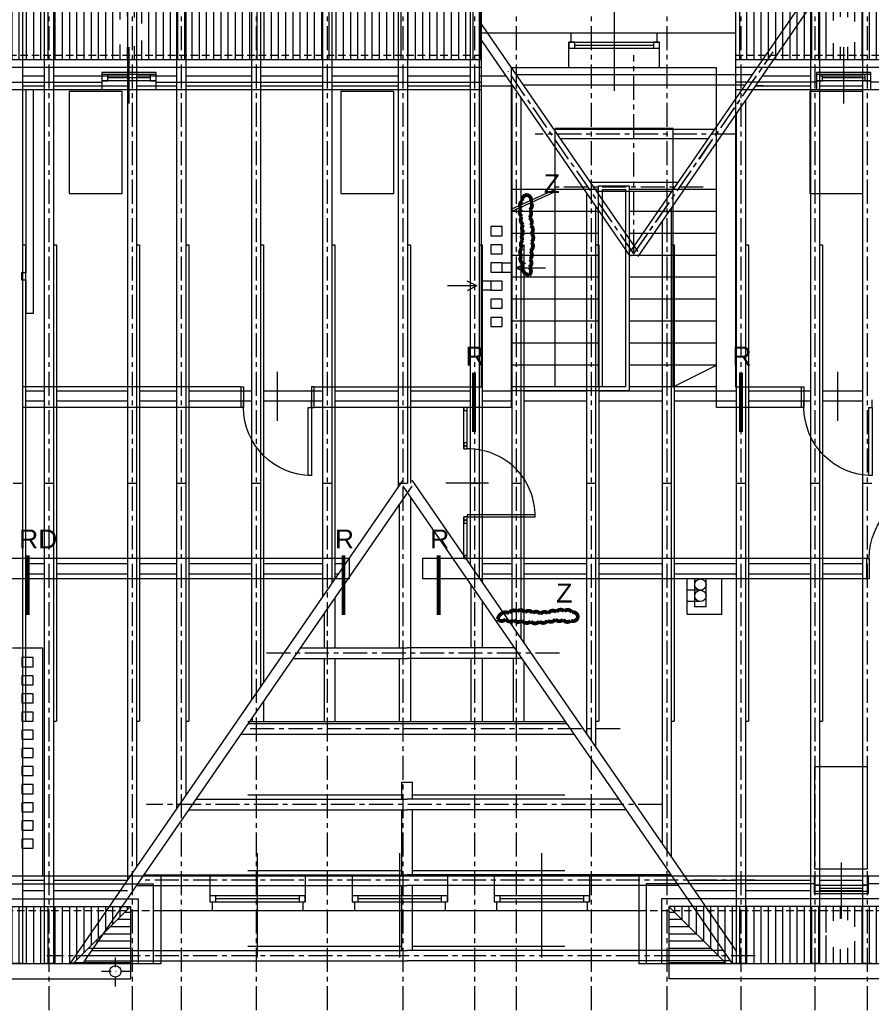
# Model space of a CAD drawing. Header units: millimetres. Extents: x 215282 to 249074, y 9058 to 27069.
# Tile 24 of 51: x 233232 to 234358, y 15009 to 16311. Entities that reach past the tile are written whole.
import ezdxf

# ---------------------------------------------------------------- set-up
doc = ezdxf.new("R2010")
doc.units = ezdxf.units.MM
for name, pattern in [('CENTER', [50.8, 31.75, -6.35, 6.35, -6.35]), ('DASHDOT', [25.4, 12.7, -6.35, 0, -6.35]), ('DASHED', [0.75, 0.5, -0.25])]:
    doc.linetypes.add(name, pattern=pattern)
for name, color, linetype in [('01-HM_podstawowa', 8, 'Continuous'), ('02-HM_osie', 8, 'CENTER'), ('A_inwentaryzacja', 8, 'Continuous'), ('USZKODZENIA', 4, 'Continuous')]:
    doc.layers.add(name, color=color, linetype=linetype)
doc.styles.add('ARIAL', font='arial.ttf')
pattern_1 = [(90, (14908.996, -9348.186), (-9.525, 0), [])]
pattern_2 = [(180, (14908.996, -9348.186), (-9e-16, -9.525), [])]

# ---------------------------------------------------------------- blocks, each defined once
blk = doc.blocks.new('*U300')
for p, q in [((0, 0), (0, -100)), ((900, 0), (900, -100))]:
    blk.add_line(p, q)
blk.add_lwpolyline([(0, 0), (0, 900), (43.75, 900), (43.75, 0)], close=True)
blk.add_arc((0, 0), 900, 0, 90)
blk = doc.blocks.new('*U301')
for p, q in [((0, 0), (0, 100)), ((900, 0), (900, 100))]:
    blk.add_line(p, q)
blk.add_lwpolyline([(0, 0), (0, -900), (43.75, -900), (43.75, 0)], close=True)
blk.add_arc((0, 0), 900, 270, 0)
blk = doc.blocks.new('strzałka')
for q in [(-15.7, -8.9), (-41.8, -15.4), (-15.7, -21.9)]:
    blk.add_line((-3, -15.4), q)
blk = doc.blocks.new('rokwie')
at = {"layer": '01-HM_podstawowa', "color": 3}
for p, q in [((224352.04, 20084.29), (224352.04, 18814.29)), ((224381.04, 20084.29), (224381.04, 18814.29)), ((224393.04, 20084.29), (224393.04, 18814.29)), ((224491.04, 20084.29), (224491.04, 18924.5)), ((224491.04, 20084.29), (224491.04, 18924.5)), ((224503.04, 20084.29), (224503.04, 18941.92)), ((224503.04, 20084.29), (224503.04, 18941.92)), ((224556.04, 20084.29), (224556.04, 19018.86)), ((224568.04, 20084.29), (224568.04, 19036.28)), ((224655.04, 20084.29), (224655.04, 19162.58)), ((224667.04, 20084.29), (224667.04, 19180)), ((224749.04, 20084.29), (224749.04, 19299.04)), ((224749.04, 20084.29), (224749.04, 19299.04)), ((224761.04, 20084.29), (224761.04, 19316.46)), ((224761.04, 20084.29), (224761.04, 19316.46)), ((224849.04, 20084.29), (224849.04, 19444.21)), ((224861.04, 20084.29), (224861.04, 19449.29)), ((224944.04, 20084.29), (224944.04, 19341.14)), ((224956.04, 20084.29), (224956.04, 19323.72)), ((225382.02, 20084.29), (225155.76, 19755.84)), ((225394.04, 20080.59), (225165.64, 19749.03)), ((225394.04, 20084.29), (225394.04, 18814.29)), ((225406.04, 20084.29), (225406.04, 18814.29)), ((225463.04, 20084.29), (225463.04, 18814.29)), ((224956.04, 20060.12), (225165.64, 19755.84)), ((224956.04, 20038.97), (225155.76, 19749.03)), ((224352.04, 19988.11), (224381.04, 19988.11)), ((224393.04, 19988.11), (224491.04, 19988.11)), ((224503.04, 19988.11), (224556.04, 19988.11)), ((224568.04, 19988.11), (224655.04, 19988.11)), ((224667.04, 19988.11), (224749.04, 19988.11)), ((224761.04, 19988.11), (224849.04, 19988.11)), ((224861.04, 19988.11), (224944.04, 19988.11)), ((224956.04, 19988.11), (224991.07, 19988.11)), ((224999.04, 19976.54), (224999.04, 19261.29)), ((225316.48, 19989.14), (225004.93, 19989.14)), ((225330.33, 19988.11), (225394.04, 19988.11)), ((225406.04, 19988.11), (225463.04, 19988.11)), ((224352.04, 19974.61), (224381.04, 19974.61)), ((224393.04, 19974.61), (224491.04, 19974.61)), ((224503.04, 19974.61), (224556.04, 19974.61)), ((224568.04, 19974.61), (224655.04, 19974.61)), ((224667.04, 19974.61), (224749.04, 19974.61)), ((224761.04, 19974.61), (224849.04, 19974.61)), ((224861.04, 19974.61), (224944.04, 19974.61)), ((224956.04, 19974.61), (224999.04, 19974.61)), ((225307.18, 19975.64), (225014.23, 19975.64)), ((225321.03, 19974.61), (225394.04, 19974.61)), ((225331.37, 19974.61), (225321.03, 19974.61)), ((225406.04, 19974.61), (225463.04, 19974.61)), ((225011.04, 19959.12), (225011.04, 19243.87)), ((225308.04, 19955.74), (225308.04, 18814.29)), ((225296.04, 19938.32), (225296.04, 18814.29)), ((225266.64, 19916.8), (225054.77, 19916.8)), ((225258.37, 19904.8), (225063.03, 19904.8)), ((225218.42, 19846.8), (225102.99, 19846.8)), ((225210.15, 19834.8), (225111.25, 19834.8)), ((225098.04, 19832.83), (225098.04, 19117.58)), ((225110.04, 19815.41), (225110.04, 19100.16)), ((225210.04, 19813.48), (225210.04, 18954.99)), ((225198.04, 19796.06), (225198.04, 18972.41)), ((224352.04, 19764.29), (224356.04, 19764.29)), ((224356.04, 19764.29), (224356.04, 19134.29)), ((224393.04, 19764.29), (224397.04, 19764.29)), ((224397.04, 19764.29), (224397.04, 19134.29)), ((224503.04, 19764.29), (224507.04, 19764.29)), ((224503.04, 19764.29), (224507.04, 19764.29)), ((224507.04, 19764.29), (224507.04, 19134.29)), ((224507.04, 19764.29), (224507.04, 19134.29)), ((224568.04, 19764.29), (224572.04, 19764.29)), ((224572.04, 19764.29), (224572.04, 19134.29)), ((224667.04, 19764.29), (224671.04, 19764.29)), ((224671.04, 19764.29), (224671.04, 19185.81)), ((224761.04, 19764.29), (224765.04, 19764.29)), ((224761.04, 19764.29), (224765.04, 19764.29)), ((224765.04, 19764.29), (224765.04, 19322.26)), ((224765.04, 19764.29), (224765.04, 19322.26)), ((224861.04, 19764.29), (224865.04, 19764.29)), ((224865.04, 19764.29), (224865.04, 19449.17)), ((224956.04, 19764.29), (224960.04, 19764.29)), ((224960.04, 19764.29), (224960.04, 19317.91)), ((225011.04, 19764.29), (225015.04, 19764.29)), ((225015.04, 19764.29), (225015.04, 19238.07)), ((225110.04, 19764.29), (225114.04, 19764.29)), ((225114.04, 19764.29), (225114.04, 19134.29)), ((225210.04, 19764.29), (225214.04, 19764.29)), ((225214.04, 19764.29), (225214.04, 19134.29)), ((225308.04, 19764.29), (225312.04, 19764.29)), ((225312.04, 19764.29), (225312.04, 19134.29)), ((225406.04, 19764.29), (225410.04, 19764.29)), ((225410.04, 19764.29), (225410.04, 19134.29)), ((224356.04, 19571.55), (224381.04, 19571.55)), ((224397.04, 19571.55), (224491.04, 19571.55)), ((224507.04, 19571.55), (224556.04, 19571.55)), ((224572.04, 19571.55), (224655.04, 19571.55)), ((224671.04, 19571.55), (224749.04, 19571.55)), ((224765.04, 19571.55), (224849.04, 19571.55)), ((224865.04, 19571.55), (224944.04, 19571.55)), ((224960.04, 19571.55), (224999.04, 19571.55)), ((225015.04, 19571.55), (225098.04, 19571.55)), ((225114.04, 19571.55), (225198.04, 19571.55)), ((225214.04, 19571.55), (225296.04, 19571.55)), ((225312.04, 19571.55), (225394.04, 19571.55)), ((225410.04, 19571.55), (225463.04, 19571.55)), ((224356.04, 19558.03), (224381.04, 19558.03)), ((224397.04, 19558.03), (224491.04, 19558.03)), ((224507.04, 19558.03), (224556.04, 19558.03)), ((224572.04, 19558.03), (224655.04, 19558.03)), ((224671.04, 19558.03), (224749.04, 19558.03)), ((224765.04, 19558.03), (224849.04, 19558.03)), ((224865.04, 19558.03), (224944.04, 19558.03)), ((224960.04, 19558.03), (224999.04, 19558.03)), ((225015.04, 19558.03), (225098.04, 19558.03)), ((225114.04, 19558.03), (225198.04, 19558.03)), ((225214.04, 19558.03), (225296.04, 19558.03)), ((225312.04, 19558.03), (225394.04, 19558.03)), ((225410.04, 19558.03), (225463.04, 19558.03)), ((224340.04, 19449.29), (224352.04, 19449.29)), ((224381.04, 19449.29), (224393.04, 19449.29)), ((224855.27, 19453.26), (224415.12, 18814.29)), ((224866.8, 19445.32), (224432.12, 18814.29)), ((224491.04, 19449.29), (224503.04, 19449.29)), ((224491.04, 19449.29), (224503.04, 19449.29)), ((224556.04, 19449.29), (224568.04, 19449.29)), ((224655.04, 19449.29), (224667.04, 19449.29)), ((224749.04, 19449.29), (224761.04, 19449.29)), ((224749.04, 19449.29), (224761.04, 19449.29)), ((224849.04, 19449.29), (224861.04, 19449.29)), ((224855.27, 19445.32), (225289.96, 18814.29)), ((224866.8, 19453.26), (225296.04, 18830.14)), ((224944.04, 19449.29), (224956.04, 19449.29)), ((224999.04, 19449.29), (225011.04, 19449.29)), ((225098.04, 19449.29), (225110.04, 19449.29)), ((225198.04, 19449.29), (225210.04, 19449.29)), ((225296.04, 19449.29), (225308.04, 19449.29)), ((225394.04, 19449.29), (225406.04, 19449.29)), ((225463.04, 19449.29), (225475.04, 19449.29)), ((224865.04, 19431.14), (224865.04, 19134.06)), ((224850.04, 19420.98), (224850.04, 19231.29)), ((224356.04, 19342.79), (224381.04, 19342.79)), ((224397.04, 19342.79), (224491.04, 19342.79)), ((224507.04, 19342.79), (224556.04, 19342.79)), ((224572.04, 19342.79), (224655.04, 19342.79)), ((224671.04, 19342.79), (224749.04, 19342.79)), ((224765.04, 19342.79), (224779.17, 19342.79)), ((224960.04, 19342.79), (224999.04, 19342.79)), ((225015.04, 19342.79), (225098.04, 19342.79)), ((225114.04, 19342.79), (225198.04, 19342.79)), ((225214.04, 19342.79), (225296.04, 19342.79)), ((225312.04, 19342.79), (225394.04, 19342.79)), ((225410.04, 19342.79), (225463.04, 19342.79)), ((224356.04, 19329.29), (224381.04, 19329.29)), ((224397.04, 19329.29), (224491.04, 19329.29)), ((224507.04, 19329.29), (224556.04, 19329.29)), ((224572.04, 19329.29), (224655.04, 19329.29)), ((224671.04, 19329.29), (224749.04, 19329.29)), ((224765.04, 19329.29), (224769.88, 19329.29)), ((224960.04, 19329.29), (224999.04, 19329.29)), ((225015.04, 19329.29), (225098.04, 19329.29)), ((225114.04, 19329.29), (225198.04, 19329.29)), ((225214.04, 19329.29), (225296.04, 19329.29)), ((225312.04, 19329.29), (225394.04, 19329.29)), ((225410.04, 19329.29), (225463.04, 19329.29)), ((224945.04, 19315.01), (224945.04, 19231.29)), ((224765.04, 19297.59), (224765.04, 19231.29)), ((224960.04, 19293.23), (224960.04, 19231.29)), ((224751.04, 19277.26), (224751.04, 19231.29)), ((224719.03, 19231.29), (224860.7, 19231.29)), ((225002.37, 19231.29), (224860.7, 19231.29)), ((225001.04, 19233.71), (225001.04, 19231.29)), ((224709.39, 19217.29), (224860.7, 19217.29)), ((224751.04, 19217.29), (224751.04, 19134.06)), ((224765.04, 19217.29), (224765.04, 19134.06)), ((224850.04, 19217.29), (224850.04, 19134.06)), ((225012.02, 19217.29), (224860.7, 19217.29)), ((224945.04, 19217.29), (224945.04, 19134.06)), ((224960.04, 19217.29), (224960.04, 19134.06)), ((225001.04, 19217.29), (225001.04, 19134.06)), ((225015.04, 19213.39), (225015.04, 19134.06)), ((224671.04, 19161.13), (224671.04, 19134.06)), ((224352.04, 19134.29), (224356.04, 19134.29)), ((224393.04, 19134.29), (224397.04, 19134.29)), ((224503.04, 19134.29), (224507.04, 19134.29)), ((224503.04, 19134.29), (224507.04, 19134.29)), ((224568.04, 19134.29), (224572.04, 19134.29)), ((224650.15, 19134.06), (225069.35, 19134.06)), ((224650.15, 19131.29), (225071.26, 19131.29)), ((224656.04, 19139.35), (224656.04, 19134.06)), ((225110.04, 19134.29), (225114.04, 19134.29)), ((225210.04, 19134.29), (225214.04, 19134.29)), ((225308.04, 19134.29), (225312.04, 19134.29)), ((225406.04, 19134.29), (225410.04, 19134.29)), ((224640.5, 19117.29), (225080.9, 19117.29)), ((224853.7, 19053.57), (224867.7, 19053.57)), ((224853.7, 19031.29), (224853.7, 19053.57)), ((224867.7, 19031.29), (224867.7, 19053.57)), ((224581.26, 19031.29), (224860.7, 19031.29)), ((224650.15, 19037.1), (224853.7, 19037.1)), ((225140.14, 19031.29), (224860.7, 19031.29)), ((224867.7, 19037.1), (225069.35, 19037.1)), ((224571.62, 19017.29), (224860.7, 19017.29)), ((224853.7, 18931.29), (224853.7, 19017.29)), ((225149.79, 19017.29), (224860.7, 19017.29)), ((224867.7, 18931.29), (224867.7, 19017.29)), ((224650.15, 18937.1), (224853.7, 18937.1)), ((224867.7, 18937.1), (225069.35, 18937.1)), ((224352.04, 18923.97), (224381.04, 18923.97)), ((224393.04, 18923.97), (224491.04, 18923.97)), ((224512.38, 18931.29), (224860.7, 18931.29)), ((225209.03, 18931.29), (224860.7, 18931.29)), ((225231.41, 18923.97), (225296.04, 18923.97)), ((225308.04, 18923.97), (225394.04, 18923.97)), ((225406.04, 18923.97), (225463.04, 18923.97)), ((224352.04, 18910.47), (224381.04, 18910.47)), ((224393.04, 18910.47), (224491.04, 18910.47)), ((224502.73, 18917.29), (224860.7, 18917.29)), ((224853.7, 18831.29), (224853.7, 18917.29)), ((225218.67, 18917.29), (224860.7, 18917.29)), ((224867.7, 18831.29), (224867.7, 18917.29)), ((225240.71, 18910.47), (225296.04, 18910.47)), ((225308.04, 18910.47), (225394.04, 18910.47)), ((225406.04, 18910.47), (225463.04, 18910.47)), ((224443.49, 18831.29), (224860.7, 18831.29)), ((224650.15, 18837.1), (224853.7, 18837.1)), ((225277.92, 18831.29), (224860.7, 18831.29)), ((224867.7, 18837.1), (225069.35, 18837.1)), ((224433.85, 18817.29), (224860.7, 18817.29)), ((225287.56, 18817.29), (224860.7, 18817.29)), ((224340.04, 18814.29), (224352.04, 18814.29)), ((224381.04, 18814.29), (224393.04, 18814.29)), ((224432.12, 18814.29), (224415.12, 18814.29)), ((225289.96, 18814.29), (225308.04, 18814.29)), ((225394.04, 18814.29), (225406.04, 18814.29)), ((225463.04, 18814.29), (225475.04, 18814.29))]:
    blk.add_line(p, q, dxfattribs=at)
at = {"layer": '02-HM_osie'}
for p, q in [((224387.04, 20206.24), (224387.04, 18680.48)), ((224497.04, 20206.24), (224497.04, 18680.48)), ((224562.04, 20206.24), (224562.04, 18680.48)), ((224661.04, 20206.24), (224661.04, 18680.48)), ((224755.04, 20206.24), (224755.04, 18680.48)), ((224855.04, 20206.24), (224855.04, 18680.48)), ((224950.04, 20206.24), (224950.04, 18680.48)), ((225005.04, 20206.24), (225005.04, 18680.48)), ((225104.04, 20206.24), (225104.04, 18680.48)), ((225204.04, 20206.24), (225204.04, 18680.48)), ((225302.04, 20206.24), (225302.04, 18680.48)), ((225400.04, 20206.24), (225400.04, 18680.48)), ((225469.04, 20206.24), (225469.04, 18680.48)), ((225160.09, 19752.15), (225341.77, 20015.29)), ((225160.7, 19752.43), (225344.7, 20019.54)), ((225160.7, 19753.04), (225160.7, 20015.29)), ((225160.7, 19752.43), (224994.37, 19993.9)), ((225294.47, 19910.8), (225030.02, 19910.8)), ((225252.16, 19840.8), (225050.71, 19840.8)), ((225062.09, 19224.29), (224671.04, 19224.29)), ((225142.28, 19124.29), (224645.33, 19124.29)), ((225198.04, 19024.29), (224516.27, 19024.29)), ((225320.88, 18924.29), (224507.55, 18924.29)), ((225320.88, 18824.29), (224384.18, 18824.29))]:
    blk.add_line(p, q, dxfattribs=at)

msp = doc.modelspace()

# ---------------------------------------------------------------- hatches: boundary and pattern name
at = {"layer": 'A_inwentaryzacja', "ltscale": 3}
h = msp.add_hatch(dxfattribs=at)
h.set_pattern_fill('ANSI31', color=256, scale=3, angle=45)
h.set_pattern_definition(pattern_1)
h.paths.add_polyline_path([(233842.51, 16334.68), (233184.01, 16334.68), (233114.01, 16264.68), (233376.51, 16264.68), (233376.51, 16274.93, -0.4142136), (233356.23, 16295.22, -1), (233396.8, 16295.22, -0.4142136), (233376.51, 16274.93), (233376.51, 16264.68), (233842.51, 16264.68)])
h.paths.add_polyline_path([(233376.51, 16264.68), (233114.01, 16264.68), (233108.01, 16258.68), (233376.51, 16258.68)])
h.paths.add_polyline_path([(233842.51, 16264.68), (233376.51, 16264.68), (233376.51, 16258.68), (233842.51, 16258.68)])
h = msp.add_hatch(dxfattribs=at)
h.set_pattern_fill('ANSI31', color=256, scale=3, angle=45)
h.set_pattern_definition(pattern_1)
h.paths.add_polyline_path([(235180.51, 16334.68), (234178.51, 16334.68), (234178.51, 16264.68), (234321.51, 16264.68), (234321.51, 16274.93, -0.4142136), (234301.23, 16295.22, -1), (234341.8, 16295.22, -0.4142136), (234321.51, 16274.93), (234321.51, 16264.68), (234412.51, 16264.68), (234412.51, 16274.93, -0.4142136), (234392.23, 16295.22, -1), (234432.8, 16295.22, -0.4142136), (234412.51, 16274.93), (234412.51, 16264.68), (234746.51, 16264.68), (234746.51, 16274.93, -0.4142136), (234726.23, 16295.22, -1), (234766.8, 16295.22, -0.4142136), (234746.51, 16274.93), (234746.51, 16264.68), (234837.51, 16264.68), (234837.51, 16274.93, -0.4142136), (234817.23, 16295.22, -1), (234857.8, 16295.22, -0.4142136), (234837.51, 16274.93), (234837.51, 16264.68), (235110.51, 16264.68)])
h.paths.add_polyline_path([(235110.51, 16264.68), (234837.51, 16264.68), (234837.51, 16258.68), (235104.51, 16258.68)])
h.paths.add_polyline_path([(234837.51, 16264.68), (234746.51, 16264.68), (234746.51, 16258.68), (234837.51, 16258.68)])
h.paths.add_polyline_path([(234746.51, 16264.68), (234412.51, 16264.68), (234412.51, 16258.68), (234746.51, 16258.68)])
h.paths.add_polyline_path([(234321.51, 16264.68), (234178.51, 16264.68), (234178.51, 16258.68), (234321.51, 16258.68)])
h.paths.add_polyline_path([(234412.51, 16264.68), (234321.51, 16264.68), (234321.51, 16258.68), (234412.51, 16258.68)])
h = msp.add_hatch(dxfattribs=at)
h.set_pattern_fill('ANSI31', color=256, scale=3, angle=45)
h.set_pattern_definition(pattern_1)
h.paths.add_polyline_path([(230666.23, 15102.15, -0.4142136), (230686.51, 15122.44), (230686.51, 15132.68), (230479.51, 15132.68), (230479.51, 15122.44, -0.4142136), (230499.8, 15102.15, -1), (230459.23, 15102.15, -0.4142136), (230479.51, 15122.44), (230479.51, 15132.68), (230280.51, 15132.68), (230210.51, 15062.68), (233302.51, 15062.68), (233372.51, 15132.68), (233093.51, 15132.68), (233093.51, 15122.44, -0.4142136), (233113.8, 15102.15, -1), (233073.23, 15102.15, -0.4142136), (233093.51, 15122.44), (233093.51, 15132.68), (232895.51, 15132.68), (232895.51, 15122.44, -0.4142136), (232915.8, 15102.15, -1), (232875.23, 15102.15, -0.4142136), (232895.51, 15122.44), (232895.51, 15132.68), (232490.51, 15132.68), (232490.51, 15122.44, -0.4142136), (232510.8, 15102.15, -1), (232470.23, 15102.15, -0.4142136), (232490.51, 15122.44), (232490.51, 15132.68), (232199.51, 15132.68), (232199.51, 15122.44, -0.4142136), (232219.8, 15102.15, -1), (232179.23, 15102.15, -0.4142136), (232199.51, 15122.44), (232199.51, 15132.68), (231586.51, 15132.68), (231586.51, 15122.44, -0.4142136), (231606.8, 15102.15, -1), (231566.23, 15102.15, -0.4142136), (231586.51, 15122.44), (231586.51, 15132.68), (231286.51, 15132.68), (231286.51, 15122.44, -0.4142136), (231306.8, 15102.15, -1), (231266.23, 15102.15, -0.4142136), (231286.51, 15122.44), (231286.51, 15132.68), (230988.51, 15132.68), (230988.51, 15122.44, -0.4142136), (231008.8, 15102.15, -1), (230968.23, 15102.15, -0.4142136), (230988.51, 15122.44), (230988.51, 15132.68), (230686.51, 15132.68), (230686.51, 15122.44, -0.4142136), (230706.8, 15102.15, -1)])
h.paths.add_polyline_path([(230479.51, 15138.68), (230286.51, 15138.68), (230280.51, 15132.68), (230479.51, 15132.68)])
h.paths.add_polyline_path([(230686.51, 15138.68), (230479.51, 15138.68), (230479.51, 15132.68), (230686.51, 15132.68)])
h.paths.add_polyline_path([(230988.51, 15138.68), (230686.51, 15138.68), (230686.51, 15132.68), (230988.51, 15132.68)])
h.paths.add_polyline_path([(231286.51, 15138.68), (230988.51, 15138.68), (230988.51, 15132.68), (231286.51, 15132.68)])
h.paths.add_polyline_path([(231586.51, 15138.68), (231286.51, 15138.68), (231286.51, 15132.68), (231586.51, 15132.68)])
h.paths.add_polyline_path([(232199.51, 15138.68), (231586.51, 15138.68), (231586.51, 15132.68), (232199.51, 15132.68)])
h.paths.add_polyline_path([(232490.51, 15138.68), (232199.51, 15138.68), (232199.51, 15132.68), (232490.51, 15132.68)])
h.paths.add_polyline_path([(232895.51, 15138.68), (232490.51, 15138.68), (232490.51, 15132.68), (232895.51, 15132.68)])
h.paths.add_polyline_path([(233093.51, 15138.68), (232895.51, 15138.68), (232895.51, 15132.68), (233093.51, 15132.68)])
h.paths.add_polyline_path([(233378.51, 15138.68), (233093.51, 15138.68), (233093.51, 15132.68), (233372.51, 15132.68)])
h = msp.add_hatch(dxfattribs=at)
h.set_pattern_fill('ANSI31', color=256, scale=3, angle=135)
h.set_pattern_definition(pattern_2)
h.paths.add_polyline_path([(233378.51, 15132.68), (233372.51, 15132.68), (233302.51, 15062.68), (233378.51, 15062.68)])
h = msp.add_hatch(dxfattribs=at)
h.set_pattern_fill('ANSI31', color=256, scale=3, angle=45)
h.set_pattern_definition(pattern_1)
h.paths.add_polyline_path([(234318.51, 15122.44), (234318.51, 15132.68), (234096.51, 15132.68), (234166.51, 15062.68), (235180.51, 15062.68), (235110.51, 15132.68), (234836.51, 15132.68), (234836.51, 15122.44, -0.4142136), (234856.8, 15102.15, -1), (234816.23, 15102.15, -0.4142136), (234836.51, 15122.44), (234836.51, 15132.68), (234745.51, 15132.68), (234745.51, 15122.44, -0.4142136), (234765.8, 15102.15, -1), (234725.23, 15102.15, -0.4142136), (234745.51, 15122.44), (234745.51, 15132.68), (234409.51, 15132.68), (234409.51, 15122.44, -0.4142136), (234429.8, 15102.15, -1), (234389.23, 15102.15, -0.4142136), (234409.51, 15122.44), (234409.51, 15132.68), (234318.51, 15132.68), (234318.51, 15122.44, -0.4142136), (234338.8, 15102.15, -1), (234298.23, 15102.15, -0.4142136)])
h.paths.add_polyline_path([(234318.51, 15138.68), (234090.51, 15138.68), (234096.51, 15132.68), (234318.51, 15132.68)])
h.paths.add_polyline_path([(234409.51, 15138.68), (234318.51, 15138.68), (234318.51, 15132.68), (234409.51, 15132.68)])
h.paths.add_polyline_path([(235104.51, 15138.68), (234836.51, 15138.68), (234836.51, 15132.68), (235110.51, 15132.68)])
h.paths.add_polyline_path([(234836.51, 15138.68), (234745.51, 15138.68), (234745.51, 15132.68), (234836.51, 15132.68)])
h.paths.add_polyline_path([(234745.51, 15138.68), (234409.51, 15138.68), (234409.51, 15132.68), (234745.51, 15132.68)])
h = msp.add_hatch(dxfattribs=at)
h.set_pattern_fill('ANSI31', color=256, scale=3, angle=135)
h.set_pattern_definition(pattern_2)
h.paths.add_polyline_path([(234096.51, 15132.68), (234090.51, 15132.68), (234090.51, 15062.68), (234166.51, 15062.68)])

# ---------------------------------------------------------------- linework, layer by layer
for p, q in [((233842.51, 15825.68), (233842.51, 16354.68)), ((234018.01, 16355.26), (234018.01, 16217.16)), ((234178.51, 16354.68), (234178.51, 15825.68)), ((234178.51, 16293.68), (233842.51, 16293.68)), ((233961.01, 16281.68), (233961.01, 16293.68)), ((234075.01, 16281.68), (234075.01, 16293.68)), ((233958.01, 16247.68), (233958.01, 16281.68)), ((233958.01, 16281.68), (234078.01, 16281.68)), ((234078.01, 16247.68), (234078.01, 16281.68)), ((233376.51, 16274.93), (233376.51, 16200.63)), ((233958.01, 16273.68), (234078.01, 16273.68)), ((233966.01, 16277.68), (234070.01, 16277.68)), ((234321.51, 16274.93), (234321.51, 16200.63)), ((233108.01, 16258.68), (233842.51, 16258.68)), ((234178.51, 16258.68), (235104.51, 16258.68)), ((233098.01, 16248.68), (233842.51, 16248.68)), ((233412.51, 16241.68), (233340.51, 16241.68)), ((233340.51, 16241.68), (233340.51, 16218.68)), ((233412.51, 16218.68), (233412.51, 16241.68)), ((233882.51, 15798.68), (233882.51, 16247.68)), ((234153.51, 16247.68), (233882.51, 16247.68)), ((234153.51, 15798.68), (234153.51, 16247.68)), ((234178.51, 16248.68), (235094.51, 16248.68)), ((234357.51, 16241.68), (234285.51, 16241.68)), ((234285.51, 16241.68), (234285.51, 16218.68)), ((234357.51, 16218.68), (234357.51, 16241.68)), ((233078.01, 16228.68), (233340.51, 16228.68)), ((233078.01, 16228.68), (233340.51, 16228.68)), ((233412.51, 16238.68), (233340.51, 16238.68)), ((233412.51, 16230.68), (233340.51, 16230.68)), ((233404.51, 16234.68), (233348.51, 16234.68)), ((233412.51, 16228.68), (233842.51, 16228.68)), ((233412.51, 16228.68), (233842.51, 16228.68)), ((234285.51, 16228.68), (234178.51, 16228.68)), ((234357.51, 16238.68), (234285.51, 16238.68)), ((234357.51, 16230.68), (234285.51, 16230.68)), ((234349.51, 16234.68), (234293.51, 16234.68)), ((234376.51, 16228.68), (234357.51, 16228.68)), ((233842.51, 16218.68), (231534.51, 16218.68)), ((233240.51, 15976.68), (233240.51, 16218.68)), ((233250.51, 15922.68), (233250.51, 16218.68)), ((235064.51, 16218.68), (234178.51, 16218.68)), ((233940.01, 15825.68), (233940.01, 16167.68)), ((234096.01, 16167.68), (233940.01, 16167.68)), ((234096.01, 15825.68), (234096.01, 16167.68)), ((233997.51, 16086.68), (233882.51, 16086.68)), ((233940.01, 16086.68), (233882.51, 16060.85)), ((233940.01, 16083.52), (233882.51, 16057.68)), ((233997.51, 15825.68), (233997.51, 16091.68)), ((233997.51, 16091.68), (234038.51, 16091.68)), ((234002.51, 15825.68), (234002.51, 16086.68)), ((234002.51, 16086.68), (234033.51, 16086.68)), ((234033.51, 15825.68), (234033.51, 16086.68)), ((234038.51, 15820.68), (234038.51, 16091.68)), ((234153.51, 16086.68), (234038.51, 16086.68)), ((233997.51, 16057.68), (233882.51, 16057.68)), ((234153.51, 16057.68), (234038.51, 16057.68)), ((233997.51, 16028.68), (233882.51, 16028.68)), ((234153.51, 16028.68), (234038.51, 16028.68)), ((233997.51, 15999.68), (233882.51, 15999.68)), ((234153.51, 15999.68), (234038.51, 15999.68)), ((233870.01, 15989.68), (233882.51, 15989.68)), ((233240.51, 15976.68), (233234.51, 15976.68)), ((233234.51, 15976.68), (233234.51, 15966.68)), ((233240.51, 15966.68), (233234.51, 15966.68)), ((233240.51, 15922.68), (233240.51, 15966.68)), ((233855.01, 15965.68), (233842.51, 15965.68)), ((233870.01, 15977.68), (233882.51, 15977.68)), ((233997.51, 15970.68), (233882.51, 15970.68)), ((234153.51, 15970.68), (234038.51, 15970.68)), ((233855.01, 15953.68), (233842.51, 15953.68)), ((233997.51, 15941.68), (233882.51, 15941.68)), ((234153.51, 15941.68), (234038.51, 15941.68)), ((233250.51, 15922.68), (233240.51, 15922.68)), ((233997.51, 15912.68), (233882.51, 15912.68)), ((234153.51, 15912.68), (234038.51, 15912.68)), ((233997.51, 15883.68), (233882.51, 15883.68)), ((234153.51, 15883.68), (234038.51, 15883.68)), ((233997.51, 15854.68), (233882.51, 15854.68)), ((234153.51, 15854.68), (234038.51, 15854.68)), ((234096.01, 15825.68), (234153.51, 15854.68)), ((233573.01, 15781.04), (233573.01, 15845.46)), ((234314.01, 15781.04), (234314.01, 15845.46)), ((233524.51, 15825.68), (233236.01, 15825.68)), ((233236.01, 15798.68), (233236.01, 15825.68)), ((233524.51, 15825.68), (233524.51, 15798.68)), ((233621.51, 15798.68), (233621.51, 15825.68)), ((233621.51, 15825.68), (233842.51, 15825.68)), ((234033.51, 15825.68), (233882.51, 15825.68)), ((234153.51, 15825.68), (234038.51, 15825.68)), ((234178.51, 15825.68), (234265.51, 15825.68)), ((234265.51, 15825.68), (234265.51, 15798.68)), ((234038.51, 15820.68), (233882.51, 15820.68)), ((233524.51, 15798.68), (233236.01, 15798.68)), ((233882.51, 15798.68), (233621.51, 15798.68)), ((233819.51, 15743.68), (233819.51, 15798.68)), ((233823.51, 15743.68), (233823.51, 15798.68)), ((234265.51, 15798.68), (234153.51, 15798.68)), ((233795.35, 15698.68), (233851.81, 15698.68)), ((233819.51, 15598.68), (233819.51, 15653.68)), ((233823.51, 15598.68), (233823.51, 15653.68)), ((233667.51, 15598.68), (232741.51, 15598.68)), ((233667.51, 15598.68), (233667.51, 15571.68)), ((233764.51, 15598.69), (233764.51, 15571.69)), ((234351.51, 15598.68), (233764.51, 15598.68)), ((233764.51, 15598.68), (233764.51, 15571.68)), ((234351.51, 15598.68), (234351.51, 15571.68)), ((233262.51, 15571.68), (232741.51, 15571.68)), ((233667.51, 15571.68), (233262.51, 15571.68)), ((234114.51, 15571.68), (233764.51, 15571.68)), ((234351.51, 15571.68), (234114.51, 15571.68)), ((234114.51, 15524.68), (234114.51, 15571.68)), ((234139.51, 15571.68), (234124.51, 15571.68)), ((234124.51, 15534.68), (234124.51, 15571.68)), ((234139.51, 15534.68), (234139.51, 15571.68)), ((234160.51, 15524.68), (234160.51, 15571.68)), ((234132.01, 15556.69), (234114.51, 15556.69)), ((234132.01, 15541.69), (234114.51, 15541.69)), ((234160.51, 15524.68), (234114.51, 15524.68)), ((234139.51, 15534.68), (234124.51, 15534.68)), ((233262.51, 15480.18), (233222.51, 15480.18)), ((233262.51, 15178.68), (233262.51, 15480.18)), ((233546.51, 15071.11), (233546.51, 15209.21)), ((233734.51, 15071.11), (233734.51, 15209.21)), ((233922.51, 15071.11), (233922.51, 15209.21)), ((234318.51, 15122.44), (234318.51, 15196.74)), ((235064.51, 15178.68), (230326.51, 15178.68)), ((233418.51, 15178.68), (233418.51, 15062.68)), ((233483.51, 15178.68), (233483.51, 15144.68)), ((233609.51, 15178.68), (233609.51, 15144.68)), ((233671.51, 15178.68), (233671.51, 15144.68)), ((233797.51, 15178.68), (233797.51, 15144.68)), ((233859.51, 15178.68), (233859.51, 15144.68)), ((233985.51, 15178.68), (233985.51, 15144.68)), ((234050.51, 15178.68), (234050.51, 15062.68)), ((234282.51, 15178.68), (234282.51, 15155.68)), ((234354.51, 15155.68), (234354.51, 15178.68)), ((233129.51, 15168.68), (233408.51, 15168.68)), ((233408.51, 15168.68), (233408.51, 15062.68)), ((234282.51, 15168.68), (234060.51, 15168.68)), ((234060.51, 15168.68), (234060.51, 15062.68)), ((234282.51, 15166.68), (234354.51, 15166.68)), ((234282.51, 15158.68), (234354.51, 15158.68)), ((234290.51, 15162.68), (234346.51, 15162.68)), ((234373.51, 15168.68), (234354.51, 15168.68)), ((230296.51, 15148.68), (233388.51, 15148.68)), ((233388.51, 15148.68), (233388.51, 15062.68)), ((233609.51, 15152.68), (233483.51, 15152.68)), ((233601.51, 15148.68), (233491.51, 15148.68)), ((233797.51, 15152.68), (233671.51, 15152.68)), ((233789.51, 15148.68), (233679.51, 15148.68)), ((233985.51, 15152.68), (233859.51, 15152.68)), ((233977.51, 15148.68), (233867.51, 15148.68)), ((235094.51, 15148.68), (234080.51, 15148.68)), ((234080.51, 15148.68), (234080.51, 15062.68)), ((234282.51, 15155.68), (234354.51, 15155.68)), ((230286.51, 15138.68), (233378.51, 15138.68)), ((233378.51, 15138.68), (233302.51, 15062.68)), ((233378.51, 15138.68), (233378.51, 15042.68)), ((234050.51, 15132.68), (233418.51, 15132.68)), ((233483.51, 15144.68), (233609.51, 15144.68)), ((233486.51, 15144.68), (233486.51, 15132.68)), ((233606.51, 15144.68), (233606.51, 15132.68)), ((233671.51, 15144.68), (233797.51, 15144.68)), ((233674.51, 15144.68), (233674.51, 15132.68)), ((233794.51, 15144.68), (233794.51, 15132.68)), ((233859.51, 15144.68), (233985.51, 15144.68)), ((233862.51, 15144.68), (233862.51, 15132.68)), ((233982.51, 15144.68), (233982.51, 15132.68)), ((235104.51, 15138.68), (234090.51, 15138.68)), ((234090.51, 15138.68), (234166.51, 15062.68)), ((234090.51, 15138.68), (234090.51, 15042.68)), ((233418.51, 15062.68), (230210.51, 15062.68)), ((235180.51, 15062.68), (234050.51, 15062.68)), ((230190.51, 15042.68), (233378.51, 15042.68)), ((235200.51, 15042.68), (234090.51, 15042.68))]:
    msp.add_line(p, q, dxfattribs=at)
at = {"layer": 'A_inwentaryzacja', "linetype": 'DASHED', "ltscale": 20}
for p, q in [((233068.01, 16264.68), (233842.51, 16264.68)), ((234178.51, 16264.68), (235110.51, 16264.68)), ((233418.51, 15132.68), (230280.51, 15132.68)), ((235110.51, 15132.68), (234050.51, 15132.68))]:
    msp.add_line(p, q, dxfattribs=at)
at = {"layer": 'A_inwentaryzacja', "linetype": 'DASHDOT'}
for p, q in [((233358.51, 15032.68), (233358.51, 15072.68)), ((233378.51, 15052.68), (233338.51, 15052.68))]:
    msp.add_line(p, q, dxfattribs=at)
at = {"layer": 'A_inwentaryzacja', "ltscale": 3}
for points in [[(233958.01, 16273.68), (233966.01, 16273.68), (233966.01, 16281.68), (233958.01, 16281.68)], [(234070.01, 16273.68), (234078.01, 16273.68), (234078.01, 16281.68), (234070.01, 16281.68)], [(233340.51, 16230.68), (233348.51, 16230.68), (233348.51, 16238.68), (233340.51, 16238.68)], [(233404.51, 16230.68), (233412.51, 16230.68), (233412.51, 16238.68), (233404.51, 16238.68)], [(234285.51, 16230.68), (234293.51, 16230.68), (234293.51, 16238.68), (234285.51, 16238.68)], [(234349.51, 16230.68), (234357.51, 16230.68), (234357.51, 16238.68), (234349.51, 16238.68)], [(233870.01, 16025.68), (233870.01, 16037.68), (233855.01, 16037.68), (233855.01, 16025.68)], [(233870.01, 16001.68), (233870.01, 16013.68), (233855.01, 16013.68), (233855.01, 16001.68)], [(233870.01, 15977.68), (233870.01, 15989.68), (233855.01, 15989.68), (233855.01, 15977.68)], [(233870.01, 15953.68), (233870.01, 15965.68), (233855.01, 15965.68), (233855.01, 15953.68)], [(233870.01, 15929.68), (233870.01, 15941.68), (233855.01, 15941.68), (233855.01, 15929.68)], [(233870.01, 15905.68), (233870.01, 15917.68), (233855.01, 15917.68), (233855.01, 15905.68)], [(233819.51, 15794.68), (233823.51, 15794.68), (233823.51, 15798.68), (233819.51, 15798.68)], [(233819.51, 15747.68), (233823.51, 15747.68), (233823.51, 15751.68), (233819.51, 15751.68)], [(233819.51, 15743.68), (233823.51, 15743.68), (233823.51, 15747.68), (233819.51, 15747.68)], [(233819.51, 15649.68), (233823.51, 15649.68), (233823.51, 15653.68), (233819.51, 15653.68)], [(233823.51, 15653.68), (233913.51, 15653.68), (233913.51, 15656.68), (233823.51, 15656.68)], [(233819.51, 15645.68), (233823.51, 15645.68), (233823.51, 15649.68), (233819.51, 15649.68)], [(233819.51, 15598.68), (233823.51, 15598.68), (233823.51, 15602.68), (233819.51, 15602.68)], [(233250.01, 15455.68), (233250.01, 15467.68), (233235.01, 15467.68), (233235.01, 15455.68)], [(233250.01, 15431.68), (233250.01, 15443.68), (233235.01, 15443.68), (233235.01, 15431.68)], [(233250.01, 15407.68), (233250.01, 15419.68), (233235.01, 15419.68), (233235.01, 15407.68)], [(233250.01, 15383.68), (233250.01, 15395.68), (233235.01, 15395.68), (233235.01, 15383.68)], [(233250.01, 15359.68), (233250.01, 15371.68), (233235.01, 15371.68), (233235.01, 15359.68)], [(233250.01, 15335.68), (233250.01, 15347.68), (233235.01, 15347.68), (233235.01, 15335.68)], [(233250.01, 15311.68), (233250.01, 15323.68), (233235.01, 15323.68), (233235.01, 15311.68)], [(233250.01, 15287.68), (233250.01, 15299.68), (233235.01, 15299.68), (233235.01, 15287.68)], [(233250.01, 15263.68), (233250.01, 15275.68), (233235.01, 15275.68), (233235.01, 15263.68)], [(233250.01, 15239.68), (233250.01, 15251.68), (233235.01, 15251.68), (233235.01, 15239.68)], [(233250.01, 15215.68), (233250.01, 15227.68), (233235.01, 15227.68), (233235.01, 15215.68)], [(234290.51, 15166.68), (234282.51, 15166.68), (234282.51, 15158.68), (234290.51, 15158.68)], [(234354.51, 15166.68), (234346.51, 15166.68), (234346.51, 15158.68), (234354.51, 15158.68)], [(233491.51, 15152.68), (233483.51, 15152.68), (233483.51, 15144.68), (233491.51, 15144.68)], [(233609.51, 15152.68), (233601.51, 15152.68), (233601.51, 15144.68), (233609.51, 15144.68)], [(233679.51, 15152.68), (233671.51, 15152.68), (233671.51, 15144.68), (233679.51, 15144.68)], [(233797.51, 15152.68), (233789.51, 15152.68), (233789.51, 15144.68), (233797.51, 15144.68)], [(233867.51, 15152.68), (233859.51, 15152.68), (233859.51, 15144.68), (233867.51, 15144.68)], [(233985.51, 15152.68), (233977.51, 15152.68), (233977.51, 15144.68), (233985.51, 15144.68)]]:
    msp.add_lwpolyline(points, close=True, dxfattribs=at)
for points in [[(233524.51, 15825.68), (233528.01, 15825.68), (233528.01, 15798.68), (233524.51, 15798.68)], [(233621.51, 15825.68), (233618.01, 15825.68), (233618.01, 15798.68), (233621.51, 15798.68)], [(234265.51, 15825.68), (234269.01, 15825.68), (234269.01, 15798.68), (234265.51, 15798.68)], [(234351.51, 15598.68), (234355.01, 15598.68), (234355.01, 15571.68), (234351.51, 15571.68)]]:
    msp.add_lwpolyline(points, dxfattribs=at)
for centre in [(234132.01, 15564.19), (234132.01, 15549.19), (233358.51, 15052.68)]:
    msp.add_circle(centre, 7.5, dxfattribs=at)
msp.add_arc((233825.01, 15655.18), 88.51, 359.02898, 90.97102, dxfattribs=at)
at = {"layer": 'USZKODZENIA', "ltscale": 3}
for points in [[(233297.58, 16081.44), (233367.58, 16081.44), (233367.58, 16216.44), (233297.58, 16216.44)], [(233656.55, 16081.44), (233726.55, 16081.44), (233726.55, 16216.44), (233656.55, 16216.44)], [(234276.88, 16081.44), (234346.88, 16081.44), (234346.88, 16216.44), (234276.88, 16216.44)], [(234282.81, 15188.19), (234352.81, 15188.19), (234352.81, 15323.19), (234282.81, 15323.19)]]:
    msp.add_lwpolyline(points, close=True, dxfattribs=at)
at = {"layer": 'USZKODZENIA', "ltscale": 3, "const_width": 5}
for points in [[(233905.52, 15973.61, 0.5), (233905.52, 15983.91, 0.5), (233906.5, 15994.69, 0.5), (233906.99, 16005.47, 0.5), (233908.46, 16017.24, 0.5), (233908.46, 16028.51, 0.5), (233907.48, 16039.29, 0.5), (233905.52, 16049.59, 0.5), (233906.01, 16059.88, 0.5), (233907.48, 16070.17, 0.5), (233903.07, 16079.49, 0.5), (233896.7, 16071.64, 0.5), (233895.23, 16061.35, 0.5), (233896.21, 16051.06, 0.5), (233898.17, 16040.27, 0.5), (233899.15, 16029.98, 0.5), (233897.68, 16019.69, 0.5), (233896.7, 16009.39, 0.5), (233895.72, 15999.1, 0.5), (233897.68, 15988.81, 0.5)], [(233864.19, 15518.68, 0.5), (233874.49, 15518.68, 0.5), (233885.27, 15517.7, 0.5), (233896.05, 15517.21, 0.5), (233907.82, 15515.74, 0.5), (233919.09, 15515.74, 0.5), (233929.88, 15516.72, 0.5), (233940.17, 15518.68, 0.5), (233950.46, 15518.19, 0.5), (233960.76, 15516.72, 0.5), (233970.07, 15521.13, 0.5), (233962.23, 15527.5, 0.5), (233951.93, 15528.97, 0.5), (233941.64, 15527.99, 0.5), (233930.86, 15526.03, 0.5), (233920.56, 15525.05, 0.5), (233910.27, 15526.52, 0.5), (233899.98, 15527.5, 0.5), (233889.68, 15528.48, 0.5), (233879.39, 15526.52, 0.5)]]:
    msp.add_lwpolyline(points, format="xyb", close=True, dxfattribs=at)
for points in [[(233832.71, 15844.67), (233832.71, 15765.96)], [(234185.74, 15844.67), (234185.74, 15765.96)], [(233242.61, 15602.76), (233242.61, 15524.05)], [(233660.09, 15602.76), (233660.09, 15524.05)], [(233786.06, 15602.76), (233786.06, 15524.05)]]:
    msp.add_lwpolyline(points, dxfattribs=at)

# ---------------------------------------------------------------- block references
at = {"layer": '01-HM_podstawowa', "color": 1, "ltscale": 3}
msp.add_blockref('rokwie', (8883.55, -3750.83), dxfattribs=at)
at = {"layer": 'A_inwentaryzacja', "ltscale": 3, "rotation": 180}
msp.add_blockref('strzałka', (233885.58, 15967.77), dxfattribs=at)
at = {"layer": 'A_inwentaryzacja', "ltscale": 3, "xscale": -1, "rotation": 180}
msp.add_blockref('strzałka', (233839.43, 15943.79), dxfattribs=at)
at = {"layer": 'A_inwentaryzacja', "ltscale": 3, "xscale": -0.1, "yscale": 0.1, "zscale": 0.1}
for name, p in [('*U301', (233618.01, 15798.68)), ('*U301', (234359.01, 15798.68)), ('*U300', (234445.01, 15598.68))]:
    msp.add_blockref(name, p, dxfattribs=at)

# ---------------------------------------------------------------- texts
at = {"layer": 'USZKODZENIA', "ltscale": 3, "style": 'ARIAL'}
for s, p in [('Z', (233925.08, 16082.01)), ('R', (233821.43, 15854)), ('R', (234174.46, 15854)), ('RD', (233231.32, 15612.1)), ('R', (233648.81, 15612.1)), ('R', (233774.78, 15612.1)), ('Z', (233941.48, 15540.54))]:
    msp.add_text(s, height=25, dxfattribs=at).set_placement(p)

doc.saveas('drawing.dxf')
